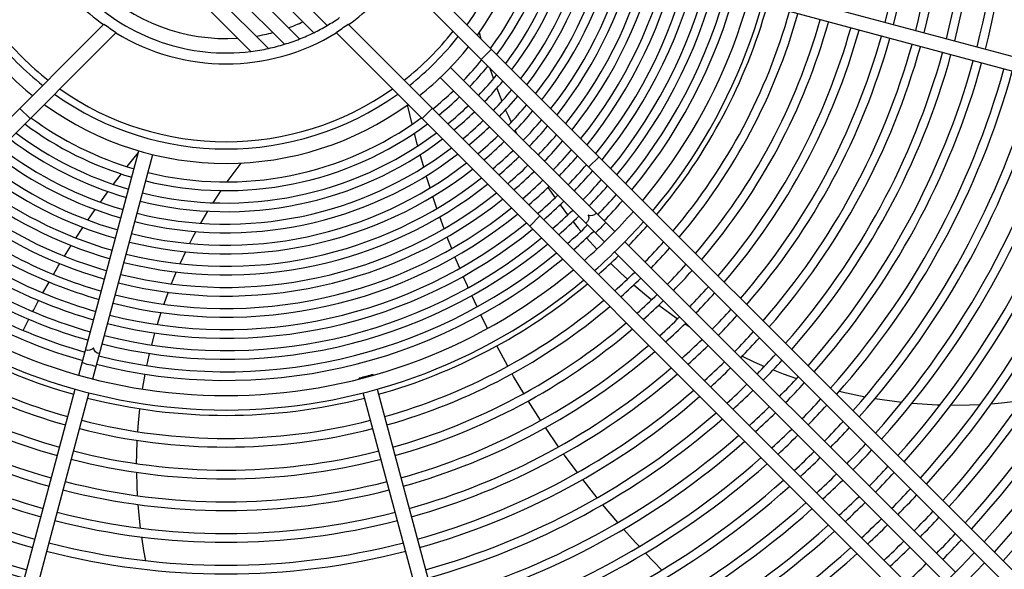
# Model space of a CAD drawing. Header units: centimetres. Extents: x -92429 to 178773, y 2337 to 428125.
# Tile 112 of 138: x 162467 to 162499, y 9513 to 9530. Entities that reach past the tile are written whole.
import ezdxf

# ---------------------------------------------------------------- set-up
doc = ezdxf.new("R2010")
doc.units = ezdxf.units.CM
doc.header["$LTSCALE"] = 50
doc.layers.add('WL_urządzenia', color=1, linetype='Continuous')

msp = doc.modelspace()

# ---------------------------------------------------------------- linework, layer by layer
at = {"layer": 'WL_urządzenia', "color": 1, "linetype": 'Continuous'}
for p, q in [((162468.307, 9538.937, 2170), (162477.09, 9530.155, 2170)), ((162476.663, 9529.926, 2170), (162468.078, 9538.511, 2170)), ((162467.878, 9538.056, 2170), (162476.208, 9529.725, 2170)), ((162475.723, 9529.555, 2170), (162467.707, 9537.571, 2170)), ((162467.572, 9537.051, 2170), (162475.203, 9529.42, 2170)), ((162474.643, 9529.324, 2170), (162467.477, 9536.491, 2170)), ((162503.638, 9508.13, 2170), (162479.609, 9532.158, 2170)), ((162479.344, 9531.768, 2170), (162503.31, 9507.802, 2170)), ((162491.186, 9531.287, 2170), (162505.692, 9527.4, 2170)), ((162505.572, 9526.952, 2170), (162491.066, 9530.839, 2170)), ((162469.921, 9530.195, 2170), (162445.955, 9506.229, 2170)), ((162501.737, 9506.229, 2170), (162477.771, 9530.195, 2170)), ((162446.282, 9505.901, 2170), (162470.311, 9529.93, 2170)), ((162477.381, 9529.93, 2170), (162501.409, 9505.901, 2170)), ((162481.982, 9529.937, 2170), (162482.034, 9529.733, 2170)), ((162482.043, 9529.069, 2170), (162482.371, 9529.396, 2170)), ((162486.332, 9523.535, 2170), (162481.055, 9528.811, 2170)), ((162482.308, 9528.804, 2170), (162482.433, 9528.439, 2170)), ((162486.004, 9523.207, 2170), (162480.728, 9528.483, 2170)), ((162482.543, 9528.14, 2170), (162482.707, 9527.723, 2170)), ((162467.221, 9527.495, 2170), (162467.549, 9527.168, 2170)), ((162479.824, 9526.984, 2170), (162479.677, 9527.61, 2170)), ((162480.142, 9527.168, 2170), (162480.47, 9527.495, 2170)), ((162482.827, 9527.441, 2170), (162482.916, 9527.239, 2170)), ((162482.916, 9527.239, 2170), (162483.005, 9527.046, 2170)), ((162479.987, 9526.345, 2170), (162479.895, 9526.696, 2170)), ((162483.133, 9526.778, 2170), (162483.176, 9526.69, 2170)), ((162469.112, 9518.921, 2170), (162471.043, 9526.128, 2170)), ((162470.663, 9525.621, 2170), (162471.028, 9526.075, 2170)), ((162480.002, 9526.288, 2170), (162479.987, 9526.345, 2170)), ((162469.559, 9518.801, 2170), (162471.49, 9526.008, 2170)), ((162474.319, 9525.737, 2170), (162473.866, 9525.13, 2170)), ((162480.194, 9525.606, 2170), (162480.079, 9526.007, 2170)), ((162485.501, 9525.611, 2170), (162485.829, 9525.938, 2170)), ((162470.225, 9525.051, 2170), (162470.26, 9525.098, 2170)), ((162470.26, 9525.098, 2170), (162470.481, 9525.387, 2170)), ((162480.4, 9524.936, 2170), (162480.277, 9525.33, 2170)), ((162469.806, 9524.48, 2170), (162470.05, 9524.817, 2170)), ((162473.674, 9524.853, 2170), (162473.416, 9524.46, 2170)), ((162484.185, 9524.954, 2170), (162484.414, 9524.621, 2170)), ((162480.619, 9524.277, 2170), (162480.488, 9524.665, 2170)), ((162469.404, 9523.906, 2170), (162469.639, 9524.245, 2170)), ((162473.248, 9524.19, 2170), (162473.021, 9523.803, 2170)), ((162484.578, 9524.393, 2170), (162484.82, 9524.072, 2170)), ((162480.85, 9523.628, 2170), (162480.712, 9524.01, 2170)), ((162483.6, 9523.71, 2170), (162483.928, 9524.038, 2170)), ((162484.993, 9523.853, 2170), (162485.162, 9523.646, 2170)), ((162469.02, 9523.328, 2170), (162469.245, 9523.669, 2170)), ((162472.872, 9523.535, 2170), (162472.768, 9523.341, 2170)), ((162485.162, 9523.646, 2170), (162485.248, 9523.544, 2170)), ((162472.768, 9523.341, 2170), (162472.67, 9523.152, 2170)), ((162480.984, 9523.272, 2170), (162480.949, 9523.364, 2170)), ((162481.095, 9522.987, 2170), (162480.984, 9523.272, 2170)), ((162485.429, 9523.333, 2170), (162485.756, 9522.971, 2170)), ((162486.659, 9523.207, 2170), (162497.279, 9512.588, 2170)), ((162468.651, 9522.745, 2170), (162468.866, 9523.089, 2170)), ((162472.538, 9522.885, 2170), (162472.359, 9522.503, 2170)), ((162481.354, 9522.355, 2170), (162481.2, 9522.726, 2170)), ((162496.951, 9512.26, 2170), (162486.332, 9522.879, 2170)), ((162468.296, 9522.157, 2170), (162468.453, 9522.421, 2170)), ((162468.453, 9522.421, 2170), (162468.503, 9522.505, 2170)), ((162486.199, 9522.515, 2170), (162486.53, 9522.198, 2170)), ((162472.241, 9522.237, 2170), (162472.083, 9521.854, 2170)), ((162481.599, 9521.788, 2170), (162481.464, 9522.097, 2170)), ((162486.53, 9522.198, 2170), (162486.739, 9522.006, 2170)), ((162467.957, 9521.565, 2170), (162468.155, 9521.915, 2170)), ((162481.625, 9521.73, 2170), (162481.599, 9521.788, 2170)), ((162486.948, 9521.821, 2170), (162487.286, 9521.535, 2170)), ((162467.662, 9521.023, 2170), (162467.822, 9521.32, 2170)), ((162471.904, 9521.386, 2170), (162471.839, 9521.202, 2170)), ((162471.979, 9521.587, 2170), (162471.904, 9521.386, 2170)), ((162481.91, 9521.113, 2170), (162481.74, 9521.476, 2170)), ((162487.286, 9521.535, 2170), (162487.523, 9521.345, 2170)), ((162467.632, 9520.966, 2170), (162467.662, 9521.023, 2170)), ((162487.745, 9521.173, 2170), (162488.102, 9520.909, 2170)), ((162467.321, 9520.362, 2170), (162467.503, 9520.719, 2170)), ((162471.748, 9520.934, 2170), (162471.627, 9520.548, 2170)), ((162482.247, 9520.424, 2170), (162482.03, 9520.862, 2170)), ((162488.102, 9520.909, 2170), (162488.355, 9520.732, 2170)), ((162488.591, 9520.573, 2170), (162488.728, 9520.483, 2170)), ((162471.548, 9520.279, 2170), (162471.445, 9519.89, 2170)), ((162482.895, 9519.21, 2170), (162482.54, 9519.86, 2170)), ((162471.378, 9519.619, 2170), (162471.319, 9519.358, 2170)), ((162490.428, 9519.528, 2170), (162490.8, 9519.355, 2170)), ((162471.319, 9519.358, 2170), (162471.291, 9519.228, 2170)), ((162490.8, 9519.355, 2170), (162491.145, 9519.204, 2170)), ((162491.42, 9519.09, 2170), (162491.74, 9518.966, 2170)), ((162471.237, 9518.955, 2170), (162471.153, 9518.475, 2170)), ((162478.132, 9518.801, 2170), (162478.126, 9518.824, 2170)), ((162478.573, 9518.944, 2170), (162478.58, 9518.921, 2170)), ((162483.083, 9518.881, 2170), (162483.033, 9518.968, 2170)), ((162483.41, 9518.33, 2170), (162483.083, 9518.881, 2170)), ((162491.74, 9518.966, 2170), (162492.173, 9518.811, 2170)), ((162465.105, 9503.967, 2170), (162468.992, 9518.473, 2170)), ((162478.7, 9518.473, 2170), (162482.587, 9503.967, 2170)), ((162469.439, 9518.353, 2170), (162465.552, 9503.847, 2170)), ((162482.139, 9503.847, 2170), (162478.252, 9518.353, 2170)), ((162493.554, 9518.407, 2170), (162493.628, 9518.389, 2170)), ((162493.628, 9518.389, 2170), (162494.379, 9518.229, 2170)), ((162494.696, 9518.173, 2170), (162495.558, 9518.054, 2170)), ((162471.067, 9517.845, 2170), (162471.02, 9517.389, 2170)), ((162483.95, 9517.474, 2170), (162483.556, 9518.093, 2170)), ((162495.889, 9518.021, 2170), (162496.69, 9517.971, 2170)), ((162496.69, 9517.971, 2170), (162496.79, 9517.967, 2170)), ((162497.135, 9517.96, 2170), (162497.73, 9517.966, 2170)), ((162497.73, 9517.966, 2170), (162498.073, 9517.979, 2170)), ((162498.433, 9518.001, 2170), (162498.756, 9518.028, 2170)), ((162498.756, 9518.028, 2170), (162499.411, 9518.104, 2170)), ((162471.02, 9517.389, 2170), (162470.998, 9517.106, 2170)), ((162483.955, 9517.467, 2170), (162483.95, 9517.474, 2170)), ((162484.529, 9516.621, 2170), (162484.109, 9517.235, 2170)), ((162470.981, 9516.827, 2170), (162470.964, 9516.385, 2170)), ((162470.964, 9516.385, 2170), (162470.96, 9516.081, 2170)), ((162484.897, 9516.109, 2170), (162484.691, 9516.393, 2170)), ((162485.133, 9515.791, 2170), (162484.897, 9516.109, 2170)), ((162470.961, 9515.8, 2170), (162470.973, 9515.357, 2170)), ((162470.973, 9515.357, 2170), (162470.989, 9515.048, 2170)), ((162485.767, 9514.98, 2170), (162485.303, 9515.568, 2170)), ((162471.009, 9514.765, 2170), (162471.05, 9514.319, 2170)), ((162486.43, 9514.187, 2170), (162485.945, 9514.762, 2170)), ((162471.05, 9514.319, 2170), (162471.087, 9514.007, 2170)), ((162471.126, 9513.722, 2170), (162471.196, 9513.287, 2170)), ((162487.015, 9513.531, 2170), (162486.617, 9513.974, 2170)), ((162487.124, 9513.413, 2170), (162487.015, 9513.531, 2170)), ((162471.196, 9513.287, 2170), (162471.257, 9512.96, 2170)), ((162487.847, 9512.659, 2170), (162487.318, 9513.205, 2170))]:
    msp.add_line(p, q, dxfattribs=at)
for points in [[(162469.921, 9530.195, -0.016414), (162470.311, 9529.93)], [(162477.381, 9529.93, -0.016414), (162477.771, 9530.195)], [(162485.736, 9524.13, -0.374287), (162485.477, 9524.062, -0.374287), (162485.409, 9523.802)], [(162486.042, 9523.825, 0.037253), (162485.884, 9523.655, 0.037253), (162485.714, 9523.497)], [(162469.777, 9519.614, -0.374287), (162469.588, 9519.805, -0.374287), (162469.329, 9519.734)], [(162469.665, 9519.197, 0.037253), (162469.439, 9519.249, 0.037253), (162469.218, 9519.317)], [(162478.573, 9518.944, 0.037253), (162478.352, 9518.875, 0.037253), (162478.126, 9518.824)], [(162478.126, 9518.824, 0.037253), (162478.347, 9518.892)], [(162478.347, 9518.892, 0.037253), (162478.573, 9518.944)]]:
    msp.add_lwpolyline(points, format="xyb", dxfattribs=at)
msp.add_circle((162473.846, 9535.693, 2170), 47.277, dxfattribs=at)
for radius, start, end in [(47.277, 49.4416, 40.5584), (42.566, 47.9961, 42.0039), (42.222, 48.0205, 41.9795), (42.012, 48.0356, 41.9644), (33.372, 317.7066, 42.2934), (32.908, 317.7448, 42.2552), (17.891, 320.0533, 39.9467), (17.428, 320.1881, 39.8119), (24.918, 345.5329, 14.4671), (25.196, 345.527, 14.473), (23.899, 345.5556, 14.4444), (24.177, 345.5492, 14.4508), (9.967, 324.0971, 35.9029), (22.88, 345.5804, 14.4196), (23.158, 345.5734, 14.4266), (9.504, 324.5449, 35.4551), (21.861, 345.6074, 14.3926), (22.139, 345.5998, 14.4002), (16.262, 320.561, 14.1835), (16.662, 320.4272, 14.203), (16.94, 320.3379, 14.2161), (15.307, 320.9094, 14.1325), (15.585, 320.8036, 14.148), (15.984, 320.658, 14.1693), (13.951, 321.4858, 14.0482), (14.23, 321.3585, 14.0668), (14.629, 321.1842, 14.0923), (14.907, 321.0683, 14.1092), (12.596, 322.1871, 13.9458), (12.874, 322.031, 13.9686), (13.274, 321.8184, 13.9996), (13.552, 321.6778, 14.0201), (11.519, 322.8631, 13.8472), (11.919, 322.598, 13.8858), (12.197, 322.4238, 13.9113), (10.563, 323.5797, 13.7429), (10.842, 323.358, 13.7751), (11.241, 323.0589, 13.8187), (6.418, 172.8711, 277.1289), (5.955, 176.4231, 273.5769), (6.77, 215.5424, 234.4576), (6.77, 305.5424, 324.4576), (18.063, 320.0051, 344.2649), (18.804, 319.8074, 344.2938), (19.082, 319.7372, 344.3041), (5.955, 289.6527, 294.4964), (6.418, 300.3581, 304.5979), (19.823, 319.5598, 344.3301), (20.101, 319.4966, 344.3394), (9.27, 218.1079, 231.8921), (6.77, 238.461, 301.539), (5.955, 279.2833, 284.6062), (6.418, 291.5954, 296.0345), (6.419, 296.0378, 300.3606), (9.27, 308.1079, 321.8921), (20.842, 319.3364, 344.3629), (21.12, 319.2792, 344.3713), (9.504, 218.2782, 231.7218), (6.418, 282.2029, 287.0018), (6.419, 287.007, 291.5996), (9.504, 308.2782, 321.7218), (21.861, 319.1339, 344.3926), (22.139, 319.0819, 344.4002), (22.88, 318.9495, 344.4196), (9.967, 218.5921, 231.4079), (6.419, 277.1365, 282.2092), (9.967, 308.5921, 321.4079), (23.158, 318.902, 344.4266), (23.899, 318.7809, 344.4444), (24.177, 318.7373, 344.4508), (10.563, 316.2571, 321.0448), (24.918, 318.626, 344.4671), (25.196, 318.586, 344.473), (10.842, 316.2249, 320.8892), (25.937, 318.4834, 344.488), (26.215, 318.4464, 344.4935), (11.241, 316.1813, 320.6792), (11.519, 316.1528, 320.5417), (26.956, 318.3516, 344.5074), (27.234, 318.3173, 344.5124), (9.504, 234.5449, 305.4551), (9.27, 234.7878, 305.2122), (10.563, 308.9552, 313.7429), (11.919, 316.1142, 320.3554), (27.975, 318.2293, 344.5253), (28.253, 318.1975, 344.53), (28.994, 318.1157, 344.542), (10.842, 309.1108, 313.7751), (12.197, 316.0887, 320.2329), (29.272, 318.0861, 344.5464), (30.013, 318.0099, 344.5576), (30.291, 317.9822, 344.5616), (9.967, 234.0971, 305.9029), (11.241, 309.3208, 313.8187), (11.519, 309.4583, 313.8472), (12.596, 316.0542, 320.0665), (12.874, 316.0314, 319.9568), (31.032, 317.9109, 344.5721), (31.31, 317.8851, 344.5759), (10.842, 233.358, 253.7751), (10.563, 233.5797, 253.7429), (10.842, 256.2249, 306.642), (10.563, 256.2571, 306.4203), (11.919, 309.6446, 313.8858), (13.274, 316.0004, 319.8073), (32.051, 317.8183, 344.5857), (32.329, 317.794, 344.5893), (11.241, 233.0589, 253.8187), (11.241, 256.1813, 306.9411), (12.197, 309.7671, 313.9113), (13.552, 315.9799, 319.7084), (33.769, 317.6748, 344.6068), (11.519, 232.8631, 253.8472), (11.519, 256.1528, 307.1369), (12.596, 309.9335, 313.9458), (12.874, 310.0432, 313.9686), (13.951, 315.9518, 319.5733), (14.23, 315.9332, 319.4837), (11.919, 232.598, 253.8858), (11.919, 256.1141, 307.402), (13.274, 310.1927, 313.9996), (14.629, 315.9077, 319.361), (12.596, 232.1871, 253.9458), (12.197, 232.4238, 253.9113), (12.596, 256.0542, 307.8129), (12.197, 256.0887, 307.5762), (13.552, 310.2916, 314.0201), (14.907, 315.8908, 319.2795), (12.874, 232.031, 253.9686), (12.874, 256.0314, 307.969), (13.951, 310.4267, 314.0482), (14.23, 310.5163, 314.0668), (15.307, 315.8675, 319.1676), (15.585, 315.852, 319.0931), (13.274, 231.8184, 253.9996), (13.274, 256.0004, 308.1816), (14.629, 310.639, 314.0923), (15.984, 315.8307, 318.9907), (13.552, 231.6778, 254.0201), (13.552, 255.9799, 308.3222), (14.907, 310.7205, 314.1092), (16.262, 315.8165, 318.9223), (14.23, 231.3585, 254.0668), (13.951, 231.4858, 254.0482), (14.23, 255.9332, 308.6415), (13.951, 255.9518, 308.5142), (15.307, 310.8324, 314.1325), (15.585, 310.9069, 314.148), (16.662, 315.797, 318.8281), (16.94, 315.7839, 318.7652), (14.629, 231.1842, 254.0923), (14.629, 255.9077, 308.8158), (15.984, 311.0093, 314.1693), (17.428, 311.3403, 318.6597), (14.907, 231.0683, 254.1092), (14.907, 255.8908, 308.9317), (16.262, 311.0777, 314.1835), (17.891, 311.4353, 318.5647), (15.585, 230.8036, 254.148), (15.307, 230.9094, 254.1325), (15.585, 255.852, 309.1964), (15.307, 255.8675, 309.0906), (16.662, 311.1719, 314.203), (16.94, 311.2348, 314.2161), (18.063, 315.7351, 318.5308), (15.984, 230.658, 254.1693), (15.984, 255.8307, 309.342), (18.804, 315.7062, 318.3915), (16.262, 230.561, 254.1835), (16.262, 255.8165, 309.439), (19.082, 315.6959, 318.342), (16.94, 230.3379, 254.2161), (16.662, 230.4272, 254.203), (16.94, 255.7839, 309.6621), (16.662, 255.797, 309.5728), (18.063, 311.4692, 314.2649), (17.428, 230.1881, 309.8119), (19.823, 315.6699, 318.217), (20.101, 315.6606, 318.1724), (17.891, 230.0533, 309.9467), (18.804, 311.6085, 314.2938), (19.082, 311.658, 314.3041), (18.063, 230.0051, 254.2649), (18.063, 285.7351, 309.9949), (20.842, 315.6371, 318.0595), (18.804, 229.8074, 254.2938), (18.804, 285.7062, 310.1926), (19.823, 311.783, 314.3301), (20.101, 311.8276, 314.3394), (21.12, 315.6287, 318.0192), (19.082, 229.7372, 254.3041), (19.082, 285.6959, 310.2628), (21.861, 315.6074, 317.9168), (20.842, 311.9405, 314.3629), (22.139, 315.5998, 317.8801), (20.101, 229.4966, 254.3394), (19.823, 229.5598, 254.3301), (19.823, 285.6699, 310.4402), (20.101, 285.6606, 310.5034), (21.12, 311.9808, 314.3713), (21.861, 312.0832, 314.3926), (22.88, 315.5804, 317.7868), (23.158, 315.5734, 317.7533), (20.842, 229.3364, 254.3629), (20.842, 285.6371, 310.6636), (22.139, 312.1199, 314.4002), (21.12, 229.2792, 254.3713), (21.12, 285.6287, 310.7208), (23.899, 315.5556, 317.6679), (24.177, 315.5492, 317.6372), (21.861, 229.1339, 254.3926), (21.861, 285.6074, 310.8661), (22.88, 312.2132, 314.4196), (23.158, 312.2467, 314.4266), (22.139, 229.0819, 254.4002), (22.139, 285.5998, 310.9181), (24.918, 315.5329, 317.5587), (23.899, 312.3321, 314.4444), (25.196, 315.527, 317.5304), (23.158, 228.902, 254.4266), (22.88, 228.9495, 254.4196), (18.063, 255.7351, 284.2649), (22.88, 285.5804, 311.0505), (23.158, 285.5734, 311.098), (24.177, 312.3628, 314.4508), (25.937, 315.512, 317.4581), (24.918, 312.4413, 314.4671), (26.215, 315.5065, 317.432), (24.177, 228.7373, 254.4508), (23.899, 228.7809, 254.4444), (23.899, 285.5556, 311.2191), (24.177, 285.5492, 311.2627), (25.196, 312.4696, 314.473), (19.082, 255.6959, 284.3041), (18.804, 255.7062, 284.2938), (25.937, 312.5419, 314.488), (26.956, 315.4926, 317.3651), (27.234, 315.4876, 317.341), (24.918, 285.5329, 311.374), (26.215, 312.568, 314.4935), (25.196, 285.527, 311.414), (27.975, 315.4747, 317.2789), (19.823, 255.6699, 284.3301), (25.937, 285.512, 311.5166), (26.956, 312.6349, 314.5074), (27.234, 312.659, 314.5124), (28.253, 315.47, 317.2565), (20.101, 255.6606, 284.3394), (26.215, 285.5065, 311.5536), (28.994, 315.458, 317.1988), (27.975, 312.7211, 314.5253), (29.272, 315.4536, 317.1779), (20.842, 255.6371, 284.3629), (26.956, 285.4926, 311.6484), (27.234, 285.4876, 311.6827), (28.253, 312.7435, 314.53), (21.12, 255.6287, 284.3713), (28.994, 312.8012, 314.542), (30.013, 315.4424, 317.1241), (30.291, 315.4384, 317.1046), (27.975, 285.4747, 311.7707), (29.272, 312.8221, 314.5464), (21.861, 255.6074, 284.3926), (28.253, 285.47, 311.8025), (31.032, 315.4279, 317.0543), (31.31, 315.4241, 317.0361), (22.139, 255.5998, 284.4002), (28.994, 285.458, 311.8843), (30.013, 312.8759, 314.5576), (30.291, 312.8954, 314.5616), (29.272, 285.4536, 311.9139), (32.051, 315.4143, 316.989), (22.88, 255.5804, 284.4196), (31.032, 312.9457, 314.5721), (31.31, 312.9639, 314.5759), (32.329, 315.4107, 316.9719), (23.158, 255.5734, 284.4266), (30.013, 285.4424, 311.9901), (30.291, 285.4384, 312.0178), (32.908, 313.0629, 316.9371), (32.051, 313.011, 314.5857), (33.372, 313.0898, 316.9102)]:
    msp.add_arc((162473.846, 9535.693, 2170), radius, start, end, dxfattribs=at)

doc.saveas('drawing.dxf')
